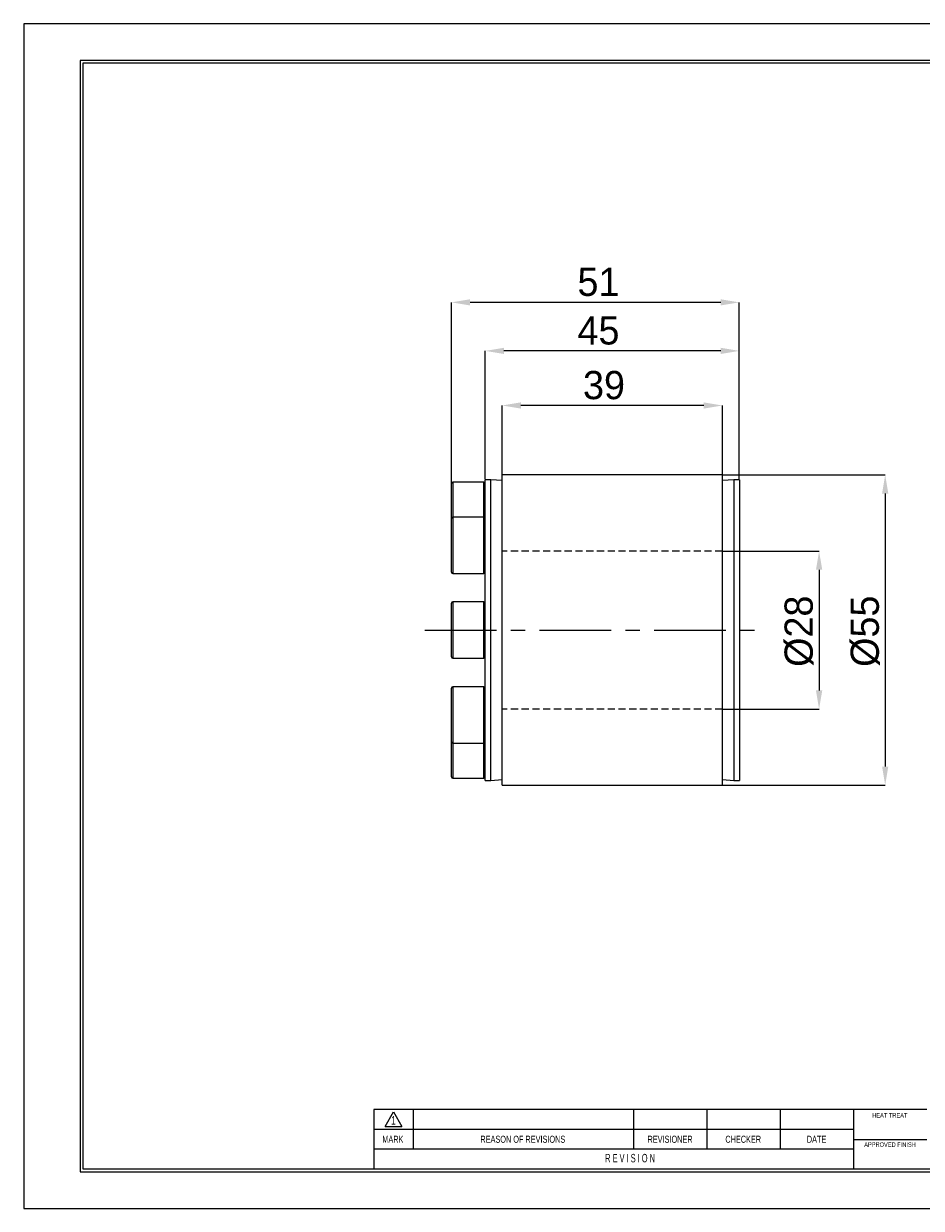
# Model space of a CAD drawing. Header units: millimetres. Extents: x 0 to 297, y 0 to 210.
# Tile 1 of 2: x 0 to 159, y 0 to 210. Entities that reach past the tile are written whole.
import ezdxf
from ezdxf.enums import TextEntityAlignment as Align

# ---------------------------------------------------------------- set-up
doc = ezdxf.new("R2010")
doc.units = ezdxf.units.MM
doc.header["$PDSIZE"] = -1
doc.linetypes.add('CENTERX2', pattern=[20.32, 12.7, -2.54, 2.54, -2.54])
doc.linetypes.add('HIDDEN', pattern=[1.905, 1.27, -0.635])
for name, color, linetype in [('가상선', 2, 'HIDDEN'), ('문자', 7, 'Continuous'), ('중심선', 1, 'CENTERX2')]:
    doc.layers.add(name, color=color, linetype=linetype)
doc.layers.add('치수선', color=5, linetype='Continuous', lineweight=15)
doc.styles.add('SLDTEXTSTYLE0', font='TXT', dxfattribs={"width": 0.75})
doc.styles.add('SLDTEXTSTYLE2', font='TXT', dxfattribs={"width": 0.75, "bigfont": 'bigfont'})
doc.styles.add('SLDTEXTSTYLE8', font='TXT', dxfattribs={"width": 0.633333})
doc.dimstyles.new('SLDDIMSTYLE0', dxfattribs={"dimtxt": 3.5, "dimasz": 3.302, "dimexe": 0, "dimexo": 0.0625, "dimgap": 0.875, "dimtad": 1, "dimrnd": 1e-09, "dimzin": 12, "dimdsep": 46, "dimtxsty": 'SLDTEXTSTYLE0', "dimsah": 1, "dimcen": 0.09, "dimadec": 0, "dimazin": 3, "dimtfac": 1, "dimtofl": 0, "dimtmove": 0, "dimatfit": 3, "dimfxl": 1, "dimfrac": 2, "dimtolj": 1, "dimtzin": 12, "dimarcsym": 0})

# ---------------------------------------------------------------- blocks, each defined once
blk = doc.blocks.new('AAAA')
at = {"color": 250, "true_color": 0x191924}
for p, q in [((-298.87, 124.28), (-595.87, 124.28)), ((-595.87, 124.28), (-595.87, -85.72)), ((-595.87, -85.72), (-298.87, -85.72))]:
    blk.add_line(p, q, dxfattribs=at)
at = {"lineweight": 0}
for p, q in [((-305.37, 117.78), (-585.87, 117.78)), ((-585.87, 117.78), (-585.87, -79.22)), ((-585.87, -79.22), (-305.37, -79.22))]:
    blk.add_line(p, q, dxfattribs=at)
for p, q in [((-305.87, 117.28), (-585.37, 117.28)), ((-585.37, 117.28), (-585.37, -78.72)), ((-435.87, -68.22), (-533.87, -68.22)), ((-533.87, -68.22), (-533.87, -78.72)), ((-531.87, -71.21), (-530.37, -68.61)), ((-530.37, -68.61), (-528.87, -71.21)), ((-526.87, -68.22), (-526.87, -75.22)), ((-487.87, -68.22), (-487.87, -75.22)), ((-474.87, -68.22), (-474.87, -75.22)), ((-461.87, -68.22), (-461.87, -75.22)), ((-448.87, -68.22), (-448.87, -78.72)), ((-531.87, -71.21), (-528.87, -71.21)), ((-448.87, -71.72), (-533.87, -71.72)), ((-448.87, -75.22), (-533.87, -75.22)), ((-448.87, -73.52), (-435.87, -73.52)), ((-585.37, -78.72), (-305.87, -78.72))]:
    blk.add_line(p, q)
at = {"color": 250, "true_color": 0x191924, "width": 0.75}
for tag, height, style, p in [('TITLE', 2.5, 'SLDTEXTSTYLE2', (-358.7, -62.04)), ('도번', 2.5, 'SLDTEXTSTYLE2', (-344.69, -70.81)), ('필렛', 1.15, 'SLDTEXTSTYLE0', (-416.62, -75.73)), ('SCALE', 1.2, 'SLDTEXTSTYLE0', (-342.09, -76.51)), ('DATE', 1.2, 'SLDTEXTSTYLE0', (-318.85, -76.56)), ('모따기', 1.15, 'SLDTEXTSTYLE0', (-416.62, -78.33))]:
    blk.add_attdef(tag, text='', height=height, dxfattribs=dict(at, style=style)).set_placement(p, align=Align.BOTTOM_LEFT)
at = {"layer": '문자', "attachment_point": 2}
for s, insert, char_height, style in [('HEAT TREAT', (-442.45, -68.82), 0.8, 'SLDTEXTSTYLE0'), ('1', (-530.38, -69.37), 1.5, 'SLDTEXTSTYLE0'), ('MARK', (-530.48, -72.85), 1.25, 'SLDTEXTSTYLE0'), ('REASON OF REVISIONS', (-507.46, -72.85), 1.25, 'SLDTEXTSTYLE0'), ('REVISIONER', (-481.38, -72.85), 1.25, 'SLDTEXTSTYLE0'), ('CHECKER', (-468.42, -72.85), 1.25, 'SLDTEXTSTYLE0'), ('DATE', (-455.43, -72.85), 1.25, 'SLDTEXTSTYLE0'), ('APPROVED FINISH', (-442.42, -74.02), 0.8, 'SLDTEXTSTYLE0'), ('R E V I S I O N', (-488.46, -76.07), 1.5, 'SLDTEXTSTYLE8')]:
    blk.add_mtext(s, dxfattribs=dict(at, insert=insert, char_height=char_height, style=style))
blk = doc.blocks.new('_D')
at = {"layer": 'Defpoints', "color": 0}
for p in [(123.79, 116.56), (123.79, 88.56), (140.92, 88.56)]:
    blk.add_point(p, dxfattribs=at)
at = {"layer": '치수선', "color": 0, "lineweight": -2}
for p, q in [((123.86, 116.56), (140.92, 116.56)), ((140.92, 113.26), (140.92, 91.86)), ((123.86, 88.56), (140.92, 88.56))]:
    blk.add_line(p, q, dxfattribs=at)
at = {"layer": '치수선', "color": 0}
for points in [[(140.37, 113.26), (141.48, 113.26), (140.92, 116.56)], [(140.37, 91.86), (141.48, 91.86), (140.92, 88.56)]]:
    blk.add_solid(points, dxfattribs=at)
at = {"layer": '치수선', "color": 3, "insert": (134.8, 102.36), "char_height": 5, "attachment_point": 2, "rotation": 90}
blk.add_mtext('\\A1;%%c28', dxfattribs=at)
blk = doc.blocks.new('_D_1')
at = {"layer": 'Defpoints', "color": 0}
for p in [(123.79, 130.06), (123.79, 75.06), (152.63, 75.06)]:
    blk.add_point(p, dxfattribs=at)
at = {"layer": '치수선', "color": 0, "lineweight": -2}
for p, q in [((123.86, 130.06), (152.63, 130.06)), ((152.63, 126.76), (152.63, 78.36)), ((123.86, 75.06), (152.63, 75.06))]:
    blk.add_line(p, q, dxfattribs=at)
at = {"layer": '치수선', "color": 0}
for points in [[(152.08, 126.76), (153.18, 126.76), (152.63, 130.06)], [(152.08, 78.36), (153.18, 78.36), (152.63, 75.06)]]:
    blk.add_solid(points, dxfattribs=at)
at = {"layer": '치수선', "color": 3, "insert": (146.51, 102.36), "char_height": 5, "attachment_point": 2, "rotation": 90}
blk.add_mtext('\\A1;%%c55', dxfattribs=at)
blk = doc.blocks.new('_D_2')
at = {"layer": 'Defpoints', "color": 0}
for p in [(84.79, 142.38), (84.79, 130.06), (123.79, 130.06)]:
    blk.add_point(p, dxfattribs=at)
at = {"layer": '치수선', "color": 0, "lineweight": -2}
for p, q in [((84.79, 130.12), (84.79, 142.38)), ((120.49, 142.38), (88.1, 142.38)), ((123.79, 130.12), (123.79, 142.38))]:
    blk.add_line(p, q, dxfattribs=at)
at = {"layer": '치수선', "color": 0}
for points in [[(88.1, 142.93), (88.1, 141.83), (84.79, 142.38)], [(120.49, 142.93), (120.49, 141.83), (123.79, 142.38)]]:
    blk.add_solid(points, dxfattribs=at)
at = {"layer": '치수선', "color": 3, "insert": (102.82, 148.5), "char_height": 5, "attachment_point": 2}
blk.add_mtext('\\A1;39', dxfattribs=at)
blk = doc.blocks.new('_D_3')
at = {"layer": 'Defpoints', "color": 0}
for p in [(81.79, 152.06), (81.79, 129.22), (126.79, 129.22)]:
    blk.add_point(p, dxfattribs=at)
at = {"layer": '치수선', "color": 0, "lineweight": -2}
for p, q in [((81.79, 129.29), (81.79, 152.06)), ((123.49, 152.06), (85.1, 152.06)), ((126.79, 129.29), (126.79, 152.06))]:
    blk.add_line(p, q, dxfattribs=at)
at = {"layer": '치수선', "color": 0}
for points in [[(85.1, 152.61), (85.1, 151.51), (81.79, 152.06)], [(123.49, 152.61), (123.49, 151.51), (126.79, 152.06)]]:
    blk.add_solid(points, dxfattribs=at)
at = {"layer": '치수선', "color": 3, "insert": (101.84, 158.19), "char_height": 5, "attachment_point": 2}
blk.add_mtext('\\A1;45', dxfattribs=at)
blk = doc.blocks.new('_D_4')
at = {"layer": 'Defpoints', "color": 0}
for p in [(75.79, 160.66), (75.79, 128.56), (126.79, 129.22)]:
    blk.add_point(p, dxfattribs=at)
at = {"layer": '치수선', "color": 0, "lineweight": -2}
for p, q in [((75.79, 128.62), (75.79, 160.66)), ((123.49, 160.66), (79.1, 160.66)), ((126.79, 129.29), (126.79, 160.66))]:
    blk.add_line(p, q, dxfattribs=at)
at = {"layer": '치수선', "color": 0}
for points in [[(79.1, 161.21), (79.1, 160.11), (75.79, 160.66)], [(123.49, 161.21), (123.49, 160.11), (126.79, 160.66)]]:
    blk.add_solid(points, dxfattribs=at)
at = {"layer": '치수선', "color": 3, "insert": (101.84, 166.8), "char_height": 5, "attachment_point": 2}
blk.add_mtext('\\A1;51', dxfattribs=at)

msp = doc.modelspace()

# ---------------------------------------------------------------- linework, layer by layer
for p, q in [((75.794, 123.809), (75.794, 128.559)), ((81.544, 128.809), (76.044, 128.809)), ((76.044, 128.809), (76.044, 123.809)), ((81.544, 123.809), (81.544, 128.809)), ((82.794, 129.223), (81.794, 129.223)), ((81.794, 102.559), (81.794, 129.223)), ((84.794, 129.057), (82.794, 129.223)), ((82.794, 102.559), (82.794, 129.223)), ((123.794, 130.059), (84.794, 130.059)), ((84.794, 75.059), (84.794, 130.059)), ((123.794, 75.059), (123.794, 130.059)), ((125.794, 129.223), (123.794, 129.057)), ((126.794, 129.223), (125.794, 129.223)), ((125.794, 129.223), (125.794, 75.896)), ((126.794, 129.223), (126.794, 75.896)), ((75.794, 122.335), (75.794, 123.809)), ((75.794, 114.227), (75.794, 122.335)), ((76.044, 123.809), (76.044, 122.585)), ((81.544, 122.585), (76.044, 122.585)), ((76.044, 122.585), (76.044, 114.05)), ((81.544, 122.585), (81.544, 123.809)), ((81.544, 114.05), (81.544, 122.585)), ((75.794, 112.835), (75.794, 114.227)), ((76.044, 114.05), (76.044, 112.585)), ((81.544, 112.585), (81.544, 114.05)), ((76.044, 112.585), (81.544, 112.585)), ((75.794, 97.809), (75.794, 107.309)), ((81.544, 107.559), (76.044, 107.559)), ((76.044, 107.559), (76.044, 97.559)), ((81.544, 97.559), (81.544, 107.559)), ((81.794, 75.896), (81.794, 102.559)), ((82.794, 75.896), (82.794, 102.559)), ((84.794, 75.059), (84.794, 101.059)), ((123.794, 75.059), (123.794, 101.059)), ((76.044, 97.559), (81.544, 97.559)), ((81.544, 92.533), (76.044, 92.533)), ((76.044, 92.533), (76.044, 82.533)), ((81.544, 82.533), (81.544, 92.533)), ((75.794, 82.783), (75.794, 92.283)), ((75.794, 76.559), (75.794, 82.783)), ((76.044, 82.533), (81.544, 82.533)), ((76.044, 82.533), (76.044, 76.309)), ((81.544, 76.309), (81.544, 82.533)), ((76.044, 76.309), (81.544, 76.309)), ((81.794, 75.896), (82.794, 75.896)), ((82.794, 75.896), (84.794, 76.062)), ((123.794, 76.062), (125.794, 75.896)), ((125.794, 75.896), (126.794, 75.896)), ((84.794, 75.059), (123.794, 75.059))]:
    msp.add_line(p, q)
for centre, start, end in [((76.044, 128.559), 90, 180), ((81.544, 128.559), 0, 90), ((76.044, 122.335), 90, 180), ((81.544, 122.335), 0, 90), ((76.044, 112.835), 180, 270), ((81.544, 112.835), 270, 0), ((76.044, 107.309), 90, 180), ((81.544, 107.309), 0, 90), ((76.044, 97.809), 180, 270), ((81.544, 97.809), 270, 0), ((76.044, 92.283), 90, 180), ((81.544, 92.283), 0, 90), ((76.044, 82.783), 180, 270), ((81.544, 82.783), 270, 0), ((76.044, 76.559), 180, 270), ((81.544, 76.559), 270, 0)]:
    msp.add_arc(centre, 0.25, start, end)
at = {"layer": '가상선'}
for p, q in [((123.794, 116.559), (84.794, 116.559)), ((123.794, 88.559), (84.794, 88.559))]:
    msp.add_line(p, q, dxfattribs=at)
at = {"layer": '중심선', "linetype": 'CENTERX2', "lineweight": 0}
msp.add_line((71.056, 102.559), (131.171, 102.559), dxfattribs=at)

# ---------------------------------------------------------------- block references
at = {"color": 7, "linetype": 'Continuous'}
msp.add_blockref('AAAA', (595.902, 85.776), dxfattribs=at)

# ---------------------------------------------------------------- dimensions: what is measured, and where the dimension line sits
at = {"layer": '치수선', "color": 5, "true_color": 0x0000ff}
for base, p1, p2, picture, middle in [((75.794, 160.658), (126.794, 129.223), (75.794, 128.559), '_D_4', (101.836, 160.658)), ((81.794, 152.059), (126.794, 129.223), (81.794, 129.223), '_D_3', (101.836, 152.059)), ((84.794, 142.377), (123.794, 130.059), (84.794, 130.059), '_D_2', (102.819, 142.377))]:
    dim = msp.add_linear_dim(base=base, p1=p1, p2=p2, dimstyle='SLDDIMSTYLE0', override={"dimtxt": 5, "dimgap": 1, "dimtxsty": 'Standard', "dimclrt": 3}, dxfattribs=at)
    dim.commit()
    dim.dimension.update_dxf_attribs({"geometry": picture, "text_midpoint": middle, "dimtype": 160})
for base, p1, p2, picture, middle in [((152.631, 75.059), (123.794, 130.059), (123.794, 75.059), '_D_1', (152.631, 102.356)), ((140.925, 88.559), (123.794, 116.559), (123.794, 88.559), '_D', (140.925, 102.356))]:
    dim = msp.add_linear_dim(base=base, p1=p1, p2=p2, angle=90, text='%%c<>', dimstyle='SLDDIMSTYLE0', override={"dimtxt": 5, "dimgap": 1, "dimtxsty": 'Standard', "dimclrt": 3}, dxfattribs=at)
    dim.commit()
    dim.dimension.update_dxf_attribs({"geometry": picture, "text_midpoint": middle, "dimtype": 160})

doc.saveas('drawing.dxf')
